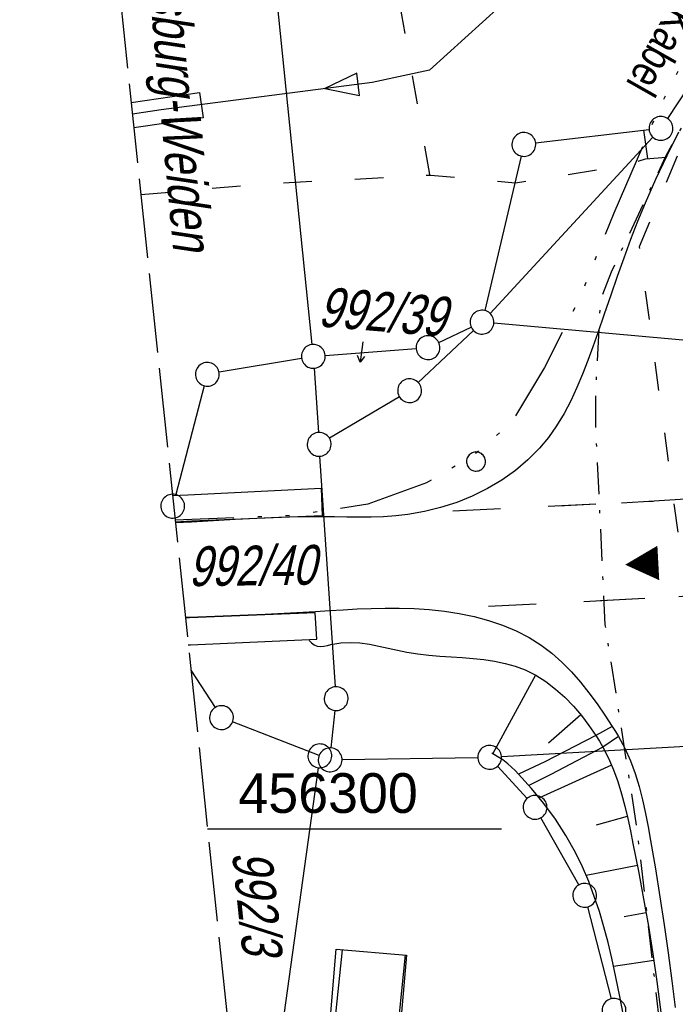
# Model space of a CAD drawing. Extents: x 509535 to 509917, y 455493 to 456443.
# Tile 21 of 34: x 509535 to 509577, y 456289 to 456351. Entities that reach past the tile are written whole.
import ezdxf
from ezdxf.enums import TextEntityAlignment as Align

# ---------------------------------------------------------------- set-up
doc = ezdxf.new("R2010")
doc.units = 0
doc.header["$LTSCALE"] = 10
doc.header["$MEASUREMENT"] = 0
for name, pattern in [('ACAD_ISO03W100', [30, 12, -18]), ('ACAD_ISO14W100', [25.5, 12, -3, 0.5, -3, 0.5, -3, 0.5, -3]), ('LT00', [0]), ('LT02', [0.4, 0.2, -0.2]), ('LT08', [0.42, 0.2, -0.1, 0.02, -0.1]), ('LT14', [0.6, 0.5, -0.1])]:
    doc.linetypes.add(name, pattern=pattern)
doc.layers.get('0').update_dxf_attribs({"linetype": 'LT00'})
for name, color, linetype in [('--EK_FBR', 1, 'LT00'), ('ABWASSERLTG', 24, 'LT00'), ('ABWASSERLTG_FLIEßPF', 26, 'Continuous'), ('ABWASSERLTG_TEXT', 26, 'Continuous'), ('DFK_BEB_SCHR', 254, 'LT00'), ('DFK_BEBAUUNG', 250, 'LT00'), ('DFK_BES-WEGE', 255, 'LT00'), ('DFK_FLUR_NR', 250, 'LT00'), ('DFK_FLURNR_PFEIL', 250, 'LT00'), ('DFK_GZPKT', 250, 'LT00'), ('DFK_KATASTER', 250, 'LT00'), ('DFK_TOPO-ANL', 252, 'LT00'), ('DFK_VERMPKT', 252, 'LT00'), ('ORTSRICHTUNG', 7, 'Continuous'), ('STROM_UNTER', 80, 'LT08'), ('TELEKOM', 210, 'ACAD_ISO14W100'), ('TELEKOM_TEXT', 210, 'Continuous'), ('V114_AFBR_BAB', 250, 'LT00'), ('V114_LG_MARK', 250, 'LT02'), ('V115_AFBR_BAB', 250, 'LT00'), ('V115_BOESCH', 250, 'LT00'), ('V115_BOSCHUNG', 250, 'LT00'), ('V115_BR_KAPPE', 30, 'LT00'), ('V115_LG_MARK', 250, 'LT02'), ('V115_RASTER', 250, 'LT00'), ('V115_RAUHGE', 250, 'LT00'), ('WASSERLTG', 130, 'ACAD_ISO03W100')]:
    doc.layers.add(name, color=color, linetype=linetype)
doc.layers.add('-BLATT_115-RAND', color=7, linetype='LT14', plot=False)
doc.styles.add('Beschrift', font='ARIAL.TTF')
doc.styles.get("Standard").update_dxf_attribs({"font": 'ARIAL.TTF'})
doc.styles.add('Versorgungsltg', font='ARIAL.TTF', dxfattribs={"width": 0.8, "height": 2})

# ---------------------------------------------------------------- blocks, each defined once
blk = doc.blocks.new('SYMB7060')
at = {"color": 0, "linetype": 'ByBlock'}
for p, q in [((-0.26, 0), (0, 0)), ((-0.08, 0.045), (0, 0)), ((0, 0), (-0.08, -0.045))]:
    blk.add_line(p, q, dxfattribs=at)
blk = doc.blocks.new('SYMB7010')
at = {"color": 0, "linetype": 'ByBlock'}
for points in [[(-0.031408, 0.499213), (-0.093728, 0.49134), (-0.15457, 0.475719), (-0.212975, 0.452595), (-0.268021, 0.422333), (-0.31884, 0.385411), (-0.36463, 0.342411), (-0.40467, 0.29401), (-0.438329, 0.240973), (-0.465074, 0.184136), (-0.484486, 0.124395), (-0.496256, 0.062692), (-0.5002, 0)], [(0.5002, 0), (0.496256, 0.062692), (0.484485, 0.124395), (0.465074, 0.184136), (0.438329, 0.240973), (0.40467, 0.29401), (0.36463, 0.342411), (0.31884, 0.385411), (0.268021, 0.422333), (0.212975, 0.452595), (0.15457, 0.475719), (0.093728, 0.49134), (0.031408, 0.499213), (-0.031408, 0.499213)], [(-0.5002, 0), (-0.496256, -0.062692), (-0.484486, -0.124395), (-0.465075, -0.184136), (-0.438329, -0.240973), (-0.404671, -0.29401), (-0.36463, -0.342411), (-0.31884, -0.385411), (-0.268021, -0.422333), (-0.212975, -0.452595), (-0.154571, -0.475719), (-0.093728, -0.49134), (-0.031408, -0.499213), (0.031408, -0.499213)], [(0.031408, -0.499213), (0.093728, -0.491341), (0.15457, -0.475719), (0.212975, -0.452595), (0.268021, -0.422333), (0.31884, -0.385411), (0.36463, -0.342411), (0.404671, -0.294011), (0.438329, -0.240974), (0.465075, -0.184136), (0.484486, -0.124395), (0.496256, -0.062692), (0.500201, 0)]]:
    blk.add_lwpolyline(points, dxfattribs=at)
blk = doc.blocks.new('ABWASSER-FLIEßPF')
at = {"layer": 'ABWASSERLTG_FLIEßPF'}
for p, q in [((0, 0), (-2.109, 0.703)), ((-2.109, 0.703), (-2.109, -0.703)), ((-2.109, -0.703), (0, 0))]:
    blk.add_line(p, q, dxfattribs=at)

msp = doc.modelspace()

# ---------------------------------------------------------------- linework, layer by layer
at = {"layer": '--EK_FBR'}
for points in [[(509576.825, 456343.847), (509576.083, 456342.372), (509575.379, 456340.883), (509574.719, 456339.378), (509574.254, 456338.237), (509573.81, 456337.087), (509573.384, 456335.928), (509572.969, 456334.761), (509572.562, 456333.587), (509572.155, 456332.405), (509571.745, 456331.216), (509571.44, 456330.346), (509571.124, 456329.479), (509570.79, 456328.62), (509570.433, 456327.774), (509570.046, 456326.948), (509569.622, 456326.147), (509569.156, 456325.376), (509568.641, 456324.642), (509568.07, 456323.95), (509567.349, 456323.22), (509566.557, 456322.553), (509565.703, 456321.952), (509564.797, 456321.416), (509563.848, 456320.948), (509562.864, 456320.55), (509561.855, 456320.223), (509560.831, 456319.968), (509559.799, 456319.787), (509559.026, 456319.7), (509558.254, 456319.647), (509557.483, 456319.622), (509556.712, 456319.616), (509555.942, 456319.623), (509555.172, 456319.634), (509554.402, 456319.642), (509553.032, 456319.633), (509551.662, 456319.598), (509550.291, 456319.541), (509548.921, 456319.469), (509547.55, 456319.39), (509546.179, 456319.308), (509545.161, 456319.251)], [(509576.825, 456343.847), (509576.083, 456342.372), (509575.379, 456340.883), (509574.719, 456339.378), (509574.253, 456338.237), (509573.81, 456337.087), (509573.384, 456335.928), (509572.969, 456334.761), (509572.562, 456333.586), (509572.155, 456332.405), (509571.745, 456331.216), (509571.44, 456330.346), (509571.124, 456329.479), (509570.79, 456328.62), (509570.433, 456327.774), (509570.046, 456326.948), (509569.622, 456326.147), (509569.156, 456325.376), (509568.641, 456324.642), (509568.07, 456323.95), (509567.765, 456323.641)], [(509545.784, 456313.317), (509546.038, 456313.327), (509547.631, 456313.389), (509549.223, 456313.452), (509550.813, 456313.52), (509552.401, 456313.596), (509553.983, 456313.684), (509554.854, 456313.738), (509555.724, 456313.791), (509556.597, 456313.838), (509557.473, 456313.874), (509558.355, 456313.894), (509559.244, 456313.892), (509560.19, 456313.861), (509561.14, 456313.797), (509562.088, 456313.695), (509563.029, 456313.55), (509563.957, 456313.358), (509564.865, 456313.116), (509565.749, 456312.819), (509566.601, 456312.463), (509567.417, 456312.043), (509568.19, 456311.556), (509568.858, 456311.047), (509569.488, 456310.486), (509570.084, 456309.879), (509570.649, 456309.236), (509571.185, 456308.563), (509571.697, 456307.868), (509572.187, 456307.159), (509572.659, 456306.444), (509572.858, 456306.133), (509573.05, 456305.819), (509573.452, 456305.067), (509573.797, 456304.286), (509574.091, 456303.482), (509574.342, 456302.658), (509574.557, 456301.82), (509574.745, 456300.971), (509574.913, 456300.116), (509575.069, 456299.259), (509575.375, 456297.485), (509575.66, 456295.719), (509575.927, 456293.959), (509576.175, 456292.199), (509576.405, 456290.437), (509576.608, 456288.756)]]:
    msp.add_lwpolyline(points, dxfattribs=at)
at = {"layer": '-BLATT_115-RAND'}
msp.add_lwpolyline([(509535.358, 456412.526), (509632.037, 455492.592), (509917.465, 455522.589), (509820.786, 456442.523), (509535.358, 456412.526)], dxfattribs=at)
at = {"layer": 'ABWASSERLTG', "flags": 128}
msp.add_lwpolyline([(509646.579, 456424.215), (509646.485, 456418.887), (509643.747, 456414.567), (509640.207, 456410.966), (509614.026, 456390.46), (509600.101, 456375.171), (509588.479, 456369.227), (509587.129, 456368.207), (509569.369, 456358.688), (509566.457, 456353.499), (509565.605, 456351.786), (509561.162, 456347.764), (509557.541, 456346.979), (509544.273, 456345.262), (509542.457, 456344.977)], dxfattribs=at)
at = {"layer": 'ABWASSERLTG_TEXT', "flags": 128}
msp.add_lwpolyline([(509542.378, 456345.726), (509546.676, 456346.355), (509546.908, 456344.763), (509542.546, 456344.127)], dxfattribs=at)
at = {"layer": 'DFK_BEB_SCHR'}
for p, q in [((509555.651, 456292.388), (509553.581, 456272.053)), ((509557.729, 456273.298), (509559.638, 456292.057))]:
    msp.add_line(p, q, dxfattribs=at)
at = {"layer": 'DFK_BEBAUUNG'}
msp.add_lwpolyline([(509551.93, 456272.2), (509552.62, 456278.98), (509554.14, 456278.849), (509555.27, 456292.42), (509559.71, 456292.05), (509558.82, 456281.94), (509560.32, 456281.8), (509559.98, 456277.999), (509559.64, 456278.03), (509559.21, 456273.169), (509556.78, 456273.379), (509556.64, 456271.78), (509551.93, 456272.2)], dxfattribs=at)
at = {"layer": 'DFK_KATASTER'}
for p, q in [((509553.764, 456330.486), (509546.736, 456399.573)), ((509588.239, 456363.172), (509576.132, 456344.717)), ((509574.975, 456344.003), (509567.835, 456343.167)), ((509566.919, 456342.349), (509564.632, 456332.619)), ((509563.915, 456331.375), (509560.445, 456328.094)), ((509561.739, 456330.609), (509563.782, 456331.57)), ((509585.363, 456330.006), (509565.207, 456331.822)), ((509554.588, 456329.796), (509560.312, 456330.232)), ((509553.101, 456329.614), (509547.91, 456328.734)), ((509553.89, 456328.991), (509554.16, 456324.948)), ((509546.98, 456327.884), (509545.181, 456321.035)), ((509559.255, 456327.196), (509554.855, 456324.582)), ((509555.23, 456308.938), (509554.26, 456323.451)), ((509546.135, 456309.981), (509547.653, 456307.63)), ((509554.974, 456305.086), (509555.207, 456307.443)), ((509554.201, 456304.61), (509548.759, 456306.727)), ((509565.689, 456304.543), (509586.642, 456305.728)), ((509555.65, 456304.352), (509564.19, 456304.487)), ((509554.148, 456303.847), (509549.958, 456273.605)), ((509565.444, 456303.944), (509567.296, 456301.904)), ((509570.552, 456296.463), (509568.168, 456300.696)), ((509571.106, 456295.083), (509572.585, 456289.295))]:
    msp.add_line(p, q, dxfattribs=at)
at = {"layer": 'DFK_TOPO-ANL'}
msp.add_line((509564.969, 456332.44), (509575.212, 456343.538), dxfattribs=at)
at = {"layer": 'STROM_UNTER', "flags": 128}
msp.add_lwpolyline([(509648.392, 456424.405), (509648.273, 456424.282), (509644.038, 456420.309), (509641.015, 456417.288), (509635.444, 456411.852), (509627.615, 456403.904), (509624.801, 456401.209), (509618.96, 456396.216), (509614.474, 456392.722), (509612.082, 456390.297), (509609.252, 456387.2), (509608.092, 456385.936), (509605.394, 456382.993), (509602.829, 456379.891), (509599.124, 456375.292), (509598.202, 456374.011), (509594.704, 456369.793), (509591.29, 456365.676), (509589.803, 456363.543), (509588.891, 456362.081), (509587.58, 456360.197), (509586.152, 456358.034), (509584.048, 456354.945), (509581.26, 456350.91), (509579.144, 456347.958), (509577.927, 456345.849), (509576.016, 456342.327), (509572.595, 456335.044), (509571.896, 456333.242), (509571.6, 456327.427), (509571.6, 456325.294), (509572.195, 456312.847), (509574.207, 456300.008), (509578.691, 456261.29), (509581.722, 456235.32), (509586.436, 456204.517)], dxfattribs=at)
at = {"layer": 'TELEKOM', "ltscale": 0.05, "flags": 128}
msp.add_lwpolyline([(509653.047, 456424.894), (509650.811, 456422.881), (509648.429, 456419.631), (509635.587, 456408.945), (509631.907, 456405.505), (509619.917, 456396.374), (509606.351, 456385.228), (509593.647, 456372.456), (509589.025, 456367.04), (509585.561, 456362.69), (509580.041, 456353.784), (509577.375, 456348.812), (509575.687, 456345.527), (509572.747, 456338.751), (509570.613, 456333.424), (509568.385, 456329.045), (509566.283, 456325.537), (509563.797, 456323.409), (509560.957, 456321.776), (509557.263, 456320.429), (509552.575, 456319.719), (509545.142, 456319.425)], dxfattribs=at)
at = {"layer": 'V114_AFBR_BAB'}
msp.add_lwpolyline([(509576.825, 456343.847), (509576.083, 456342.372), (509575.379, 456340.883), (509574.719, 456339.378), (509574.253, 456338.237), (509573.81, 456337.087), (509573.384, 456335.928), (509572.969, 456334.761), (509572.562, 456333.586), (509572.155, 456332.405), (509571.745, 456331.216), (509571.44, 456330.346), (509571.124, 456329.479), (509570.79, 456328.62), (509570.433, 456327.774), (509570.046, 456326.948), (509569.622, 456326.147), (509569.156, 456325.376), (509568.641, 456324.642), (509568.07, 456323.95), (509567.765, 456323.641)], dxfattribs=at)
at = {"layer": 'V114_LG_MARK', "flags": 128}
msp.add_lwpolyline([(509569.245, 456320.331), (509574.632, 456320.593), (509584.653, 456321.229)], dxfattribs=at)
at = {"layer": 'V114_LG_MARK', "ltscale": 1.4}
msp.add_lwpolyline([(509571.909, 456314.37), (509577.081, 456314.634), (509590.03, 456315.545)], dxfattribs=at)
at = {"layer": 'V115_AFBR_BAB'}
for points in [[(509576.825, 456343.847), (509576.083, 456342.372), (509575.379, 456340.883), (509574.719, 456339.378), (509574.254, 456338.237), (509573.81, 456337.087), (509573.384, 456335.928), (509572.969, 456334.761), (509572.562, 456333.587), (509572.155, 456332.405), (509571.745, 456331.216), (509571.44, 456330.346), (509571.124, 456329.479), (509570.79, 456328.62), (509570.433, 456327.774), (509570.046, 456326.948), (509569.622, 456326.147), (509569.156, 456325.376), (509568.641, 456324.642), (509568.07, 456323.95), (509567.349, 456323.22), (509566.557, 456322.553), (509565.703, 456321.952), (509564.797, 456321.416), (509563.848, 456320.948), (509562.864, 456320.55), (509561.855, 456320.223), (509560.831, 456319.968), (509559.799, 456319.787), (509559.026, 456319.7), (509558.254, 456319.647), (509557.483, 456319.622), (509556.712, 456319.616), (509555.942, 456319.623), (509555.172, 456319.634), (509554.402, 456319.642), (509553.032, 456319.633), (509551.662, 456319.598), (509550.291, 456319.541), (509548.921, 456319.469), (509547.55, 456319.39), (509546.179, 456319.308), (509545.161, 456319.251)], [(509545.784, 456313.317), (509546.038, 456313.327), (509547.631, 456313.389), (509549.223, 456313.452), (509550.813, 456313.52), (509552.401, 456313.596), (509553.983, 456313.684), (509554.854, 456313.738), (509555.724, 456313.791), (509556.597, 456313.838), (509557.473, 456313.874), (509558.355, 456313.894), (509559.244, 456313.892), (509560.19, 456313.861), (509561.14, 456313.797), (509562.088, 456313.695), (509563.029, 456313.55), (509563.957, 456313.358), (509564.865, 456313.116), (509565.749, 456312.819), (509566.601, 456312.463), (509567.417, 456312.043), (509568.19, 456311.556), (509568.858, 456311.047), (509569.488, 456310.486), (509570.084, 456309.879), (509570.649, 456309.236), (509571.185, 456308.563), (509571.697, 456307.868), (509572.187, 456307.159), (509572.659, 456306.444), (509572.858, 456306.133), (509573.05, 456305.819), (509573.452, 456305.067), (509573.797, 456304.286), (509574.091, 456303.482), (509574.342, 456302.658), (509574.557, 456301.82), (509574.745, 456300.971), (509574.913, 456300.116), (509575.069, 456299.259), (509575.375, 456297.485), (509575.66, 456295.719), (509575.927, 456293.959), (509576.175, 456292.199), (509576.405, 456290.437), (509576.608, 456288.756)]]:
    msp.add_lwpolyline(points, dxfattribs=at)
at = {"layer": 'V115_BOESCH'}
for points in [[(509553.572, 456311.863), (509553.735, 456311.713), (509553.902, 456311.585), (509554.081, 456311.499), (509554.284, 456311.47), (509554.5, 456311.492), (509554.724, 456311.542), (509554.951, 456311.6), (509555.568, 456311.708), (509556.175, 456311.736), (509556.774, 456311.701), (509557.367, 456311.618), (509557.957, 456311.502), (509558.547, 456311.369), (509559.139, 456311.235), (509559.736, 456311.114), (509560.422, 456311.008), (509561.115, 456310.931), (509561.811, 456310.873), (509562.508, 456310.825), (509563.202, 456310.778), (509563.892, 456310.723), (509564.575, 456310.65), (509565.247, 456310.551), (509565.906, 456310.415), (509566.548, 456310.234), (509567.172, 456309.999), (509567.84, 456309.666), (509568.479, 456309.263), (509569.088, 456308.799), (509569.665, 456308.282), (509570.209, 456307.722), (509570.719, 456307.128), (509571.191, 456306.507), (509571.625, 456305.869), (509571.849, 456305.509), (509572.06, 456305.144), (509572.417, 456304.44), (509572.728, 456303.713), (509572.998, 456302.967), (509573.234, 456302.207), (509573.442, 456301.434), (509573.628, 456300.653), (509573.799, 456299.867), (509573.961, 456299.079), (509574.306, 456297.335), (509574.632, 456295.598), (509574.937, 456293.863), (509575.217, 456292.127), (509575.469, 456290.387), (509575.732, 456288.287)], [(509573.356, 456288.239), (509573.132, 456289.448), (509572.89, 456290.656), (509572.626, 456291.861), (509572.39, 456292.843), (509572.131, 456293.821), (509571.845, 456294.789), (509571.527, 456295.747), (509571.173, 456296.689), (509570.779, 456297.613), (509570.34, 456298.516), (509569.743, 456299.578), (509569.081, 456300.603), (509568.358, 456301.59), (509567.583, 456302.537), (509566.761, 456303.445), (509566.542, 456303.671), (509566.317, 456303.889), (509566.082, 456304.094), (509565.76, 456304.335), (509565.422, 456304.556), (509565.077, 456304.767)]]:
    msp.add_lwpolyline(points, dxfattribs=at)
at = {"layer": 'V115_BOSCHUNG'}
for p, q in [((509567.819, 456309.677), (509565.133, 456304.733)), ((509570.685, 456307.168), (509568.634, 456305.399)), ((509572.605, 456304.013), (509568.081, 456301.94)), ((509573.599, 456300.783), (509571.635, 456300.238)), ((509574.236, 456297.692), (509571.022, 456297.057)), ((509574.792, 456294.705), (509573.404, 456294.464)), ((509575.279, 456291.716), (509572.745, 456291.331))]:
    msp.add_line(p, q, dxfattribs=at)
at = {"layer": 'V115_BR_KAPPE'}
for points in [[(509544.978, 456320.984), (509545.952, 456321.027), (509554.325, 456321.436), (509554.404, 456319.692), (509546.186, 456319.356), (509545.155, 456319.308)], [(509545.967, 456311.578), (509546.106, 456311.584), (509554.067, 456311.934), (509553.959, 456313.602), (509546.052, 456313.281), (509545.789, 456313.27)]]:
    msp.add_lwpolyline(points, dxfattribs=at)
at = {"layer": 'V115_LG_MARK', "ltscale": 1.5, "flags": 128}
for points in [[(509562.628, 456320.01), (509574.632, 456320.593), (509584.653, 456321.229)], [(509564.871, 456314.011), (509577.081, 456314.634), (509590.03, 456315.545)]]:
    msp.add_lwpolyline(points, dxfattribs=at)
at = {"layer": 'V115_RASTER'}
msp.add_line((509547.184, 456300), (509565.684, 456300), dxfattribs=at)
at = {"layer": 'V115_RAUHGE'}
for points in [[(509572.659, 456306.444), (509571.625, 456305.869), (509568.423, 456304.211), (509566.761, 456303.445)], [(509573.05, 456305.819), (509572.06, 456305.144), (509568.801, 456303.424), (509567.401, 456302.722)]]:
    msp.add_lwpolyline(points, dxfattribs=at)
at = {"layer": 'WASSERLTG', "ltscale": 0.015, "flags": 128}
for points in [[(509542.988, 456339.919), (509550.361, 456340.58), (509561.223, 456341.152), (509566.566, 456340.672), (509573.421, 456341.756), (509574.741, 456342.176), (509576.632, 456342.326), (509579.786, 456342.787), (509586.389, 456352.93), (509591.795, 456360.938), (509601.015, 456372.954), (509608.392, 456381.468), (509620.913, 456393.842), (509638.507, 456407.434), (509653.042, 456415.548), (509677.349, 456427.448)], [(509561.176, 456341.196), (509548.349, 456413.891)], [(509574.899, 456342.187), (509574.648, 456343.992)], [(509576.739, 456342.339), (509574.354, 456336.642), (509578.442, 456306.433), (509582.591, 456269.414), (509583.098, 456264.899), (509588.011, 456220.842), (509587.981, 456219.658)]]:
    msp.add_lwpolyline(points, dxfattribs=at)

# ---------------------------------------------------------------- block references
at = {"layer": 'ABWASSERLTG_FLIEßPF', "rotation": 187.3725520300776}
msp.add_blockref('ABWASSER-FLIEßPF', (509554.569, 456346.594), dxfattribs=at)
at = {"layer": 'DFK_FLURNR_PFEIL', "xscale": 5, "yscale": 5, "zscale": 5, "rotation": 262.162929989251}
msp.add_blockref('SYMB7060', (509556.79, 456329.369), dxfattribs=at)
at = {"layer": 'DFK_GZPKT', "xscale": 1.500000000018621, "yscale": 1.5, "zscale": 1.5, "rotation": 264.7377099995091}
for p in [(509575.72, 456344.09), (509567.09, 456343.08), (509564.46, 456331.89), (509561.06, 456330.289), (509553.84, 456329.738), (509547.17, 456328.609), (509559.9, 456327.579), (509554.21, 456324.199), (509544.99, 456320.309), (509555.28, 456308.19), (509548.06, 456307), (509554.25, 456304.59), (509564.94, 456304.5), (509554.9, 456304.34), (509567.8, 456301.349), (509570.92, 456295.81), (509572.77, 456288.57)]:
    msp.add_blockref('SYMB7010', p, dxfattribs=at)
at = {"layer": 'DFK_VERMPKT', "xscale": 1.200000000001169, "yscale": 1.200000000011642, "zscale": 1.2, "rotation": 264.7377100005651}
msp.add_blockref('SYMB7010', (509564.08, 456323.119), dxfattribs=at)

# ---------------------------------------------------------------- texts
at = {"layer": 'DFK_BES-WEGE', "oblique": 13.754, "width": 0.75}
msp.add_text('Bahnlinie Regensburg-Weiden', height=2.5, rotation=275.21345, dxfattribs=at).set_placement((509541.793, 456371.737))
at = {"layer": 'DFK_FLUR_NR', "oblique": 13.754, "width": 0.75}
for s, rotation, p in [('992/39', -4.67477, (509554.091, 456331.635)), ('992/40', 0.70058, (509545.985, 456315.272)), ('992/3', 275.9994, (509548.718, 456298.529))]:
    msp.add_text(s, height=2.5, rotation=rotation, dxfattribs=at).set_placement(p)
at = {"layer": 'ORTSRICHTUNG', "insert": (509582.519, 456316.023), "char_height": 2.5, "attachment_point": 8, "rotation": 3.09081, "style": 'Beschrift'}
msp.add_mtext('◄ Glashütte', dxfattribs=at)
at = {"layer": 'TELEKOM_TEXT', "style": 'Versorgungsltg', "width": 0.8}
msp.add_text('Telekom Kabel', height=2, rotation=240.42116, dxfattribs=at).set_placement((509577.155, 456353.389), align=Align.CENTER)
at = {"layer": 'V115_RASTER', "width": 0.969}
msp.add_text(' 456300', height=2.5, rotation=0.00138, dxfattribs=at).set_placement((509548.184, 456301))

doc.saveas('drawing.dxf')
